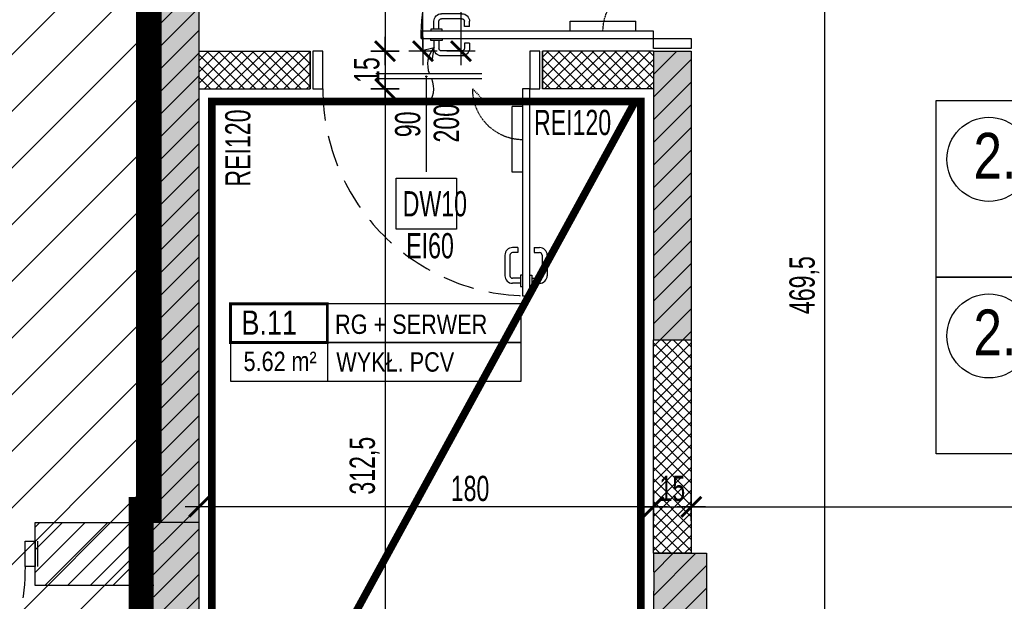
# Model space of a CAD drawing. Header units: millimetres. Extents: x 99331 to 130831, y -7610 to 25890.
# Tile 89 of 101: x 127636 to 128026, y 20021 to 20251. Entities that reach past the tile are written whole.
import ezdxf
from ezdxf.enums import TextEntityAlignment as Align

# ---------------------------------------------------------------- set-up
doc = ezdxf.new("R2010")
doc.units = ezdxf.units.MM
doc.linetypes.add('DASHED', pattern=[0.75, 0.5, -0.25])
doc.linetypes.add('DASHED2', pattern=[0.375, 0.25, -0.125])
doc.layers.get('DEFPOINTS').update_dxf_attribs({"lineweight": 9})
for name, color, linetype in [('_AAB_WYPOSAŻENIE', 193, 'Continuous'), ('_HSA_HATCH_WYPEŁNIENIA_PRZEGRÓD', 205, 'Continuous'), ('_HSA_OPIS', 43, 'Continuous'), ('_HSA_OPIS_STOLARKA_WEWNĘTRZNA', 43, 'Continuous'), ('_HSA_OPIS_WYPOSAŻENIA', 43, 'Continuous'), ('_HSA_STOLARKA_WEWNĘTRZNA', 132, 'Continuous'), ('_HSA_WYM_50', 141, 'Continuous'), ('_HSA_WYPOSAŻENIE', 193, 'Continuous'), ('_HSA_ZAKRES_OPRACOWANIA', 213, 'Continuous'), ('_HSA_ŚCIANY_DZIAŁOWE', 6, 'Continuous'), ('_HSA_ŚCIANY_KONSTRUKCYJNE', 3, 'Continuous'), ('_HSA_ŚCIANY_MUROWANE', 4, 'Continuous')]:
    doc.layers.add(name, color=color, linetype=linetype)
doc.layers.add('_HSA_HATCH_WYPEŁNIENIA_PRZEGRÓD_P_POŻ', color=7, linetype='Continuous', true_color=0xef8a8a)
doc.layers.add('_HSA_WYDZIELENIA_POŻAROWE_120_MIN', color=7, linetype='DASHED2', true_color=0xf11f04)
doc.layers.add('_HSA_OPIS_STOLARKA_ZEWNĘTRZNA_POMOC', color=7, linetype='Continuous', true_color=0x6cc7f4, plot=False)
doc.layers.add('_HSA_ZAKRES_OPRACOWANIA_HATCH', color=31, linetype='Continuous', transparency=0.5)
doc.styles.add('Arial', font='Arial.ttf')
doc.styles.add('ARIAL_30', font='Arial.ttf', dxfattribs={"width": 0.8, "height": 7})
doc.styles.add('ARIAL_50', font='Arial Narrow.ttf', dxfattribs={"width": 0.8, "height": 10})
doc.dimstyles.new('WYM_WEWN_50', dxfattribs={"dimscale": 0.7, "dimtxt": 10, "dimasz": 2, "dimexe": 10, "dimexo": 0, "dimgap": 3, "dimtad": 1, "dimdec": 1, "dimrnd": 1e-05, "dimtxsty": 'ARIAL_50', "dimblk": 'Wym-03', "dimcen": 0, "dimdle": 10, "dimse1": 1, "dimse2": 1, "dimclrt": 256, "dimazin": 2, "dimtfac": 1, "dimtdec": 1, "dimtix": 1, "dimtmove": 2, "dimatfit": 0, "dimfxl": 1, "dimtolj": 1, "dimtzin": 0, "dimarcsym": 0})
pattern_1 = [(45, (40000, 0), (-4.49012806, 4.49012806), [])]
pattern_2 = [(45, (40000, 15), (-2.24506403, 2.24506403), []), (135, (40000, 15), (-2.24506403, -2.24506403), [])]

# ---------------------------------------------------------------- blocks, each defined once
blk = doc.blocks.new('*U7')
blk.add_line((1, 0.4), (1, -0.4))
at = {"const_width": 0.03}
blk.add_lwpolyline([(0, 0), (1, 0), (1, 0.4), (0, 0.4)], close=True, dxfattribs=at)
for points in [[(1, 0), (3, 0), (3, 0.4), (1, 0.4)], [(0, -0.4), (3, -0.4), (3, 0), (0, 0)]]:
    blk.add_lwpolyline(points, close=True)
at = {"style": 'Arial', "width": 0.8}
blk.add_attdef('NR', text='', height=0.25, dxfattribs=at).set_placement((0.4, 0.08), align=Align.CENTER)
for tag, p in [('NAZWA', (1.079, 0.089)), ('0000', (0.03, -0.291)), ('WYK', (1.092, -0.301))]:
    blk.add_attdef(tag, p, '', height=0.2, dxfattribs=at)
blk = doc.blocks.new('*U52')
for p, q in [((93.275, 87), (90.175, 87)), ((93.275, 88.25), (94.075, 88.25)), ((93.275, 83.75), (93.275, 88.25)), ((97.8, 88.25), (97, 88.25)), ((97.8, 83.75), (97.8, 88.25)), ((97.8, 87), (100.9, 87)), ((87.175, 75.86), (87.175, 84)), ((89.175, 75.86), (89.175, 84)), ((93.275, 85), (90.175, 85)), ((94.075, 83.75), (93.275, 83.75)), ((97, 83.75), (97.8, 83.75)), ((97.8, 85), (100.9, 85)), ((101.9, 75.86), (101.9, 84)), ((103.9, 75.86), (103.9, 84)), ((92.275, 74.86), (90.175, 74.86)), ((92.275, 72.86), (92.275, 74.86)), ((98.8, 72.86), (98.8, 74.86)), ((98.8, 74.86), (100.9, 74.86)), ((92.275, 72.86), (90.175, 72.86)), ((98.8, 72.86), (100.9, 72.86)), ((90.075, 33), (90.075, 7)), ((94.075, 33), (90.075, 33)), ((94.075, 7), (90.075, 7))]:
    blk.add_line(p, q)
at = {"linetype": 'DASHED'}
blk.add_line((74.275, 0), (79.225, 4.95), dxfattribs=at)
for points in [[(97, 0), (94.075, 0), (94.075, 92), (97, 92)], [(1, 0), (1, -15), (5, -15), (5, 0)], [(97, 0), (97, -15), (101, -15), (101, 0)]]:
    blk.add_lwpolyline(points, close=True)
for points in [[(0, 0), (0, -15)], [(102, 0), (102, -15)]]:
    blk.add_lwpolyline(points)
at = {"linetype": 'DASHED', "ltscale": 25}
blk.add_arc((97, 0), 92, 90, 180, dxfattribs=at)
for centre, radius, start, end in [((90.175, 84), 3, 90, 180), ((100.9, 84), 3, 0, 90), ((90.175, 84), 1, 90, 180), ((100.9, 84), 1, 0, 90), ((90.175, 75.86), 3, 180, 270), ((90.175, 75.86), 1, 180, 270), ((100.9, 75.86), 3, 270, 0), ((100.9, 75.86), 1, 270, 0)]:
    blk.add_arc(centre, radius, start, end)
at = {"linetype": 'DASHED', "ltscale": 0.5}
blk.add_arc((94.275, 0), 20, 90, 180, dxfattribs=at)
blk = doc.blocks.new('*U92')
at = {"layer": '_AAB_WYPOSAŻENIE'}
blk.add_lwpolyline([(34485.45, 9512.76), (34625.45, 9512.76), (34625.45, 9442.76), (34485.45, 9442.76)], close=True, dxfattribs=at)
at = {"layer": '_HSA_OPIS_WYPOSAŻENIA'}
blk.add_circle((34506.38, 9489.46), 16.65, dxfattribs=at)
at = {"layer": '_HSA_OPIS_WYPOSAŻENIA', "insert": (34500.28, 9499.95), "char_height": 18.2, "attachment_point": 1, "style": 'ARIAL_30'}
blk.add_mtext_dynamic_manual_height_columns('2.', width=375.4118, gutter_width=5850.55, heights=[0], dxfattribs=at)
blk = doc.blocks.new('*U50')
for p, q in [((4.2, 78.25), (5, 78.25)), ((4.2, 73.75), (4.2, 78.25)), ((8.73, 78.25), (7.93, 78.25)), ((8.73, 73.75), (8.73, 78.25)), ((4.2, 77), (1.1, 77)), ((4.2, 75), (1.1, 75)), ((8.73, 77), (11.83, 77)), ((8.73, 75), (11.83, 75)), ((-1.9, 65.86), (-1.9, 74)), ((0.1, 65.86), (0.1, 74)), ((5, 73.75), (4.2, 73.75)), ((7.93, 73.75), (8.73, 73.75)), ((12.83, 65.86), (12.83, 74)), ((14.83, 65.86), (14.83, 74)), ((3.2, 64.86), (1.1, 64.86)), ((3.2, 62.86), (1.1, 62.86)), ((3.2, 62.86), (3.2, 64.86)), ((9.73, 62.86), (9.73, 64.86)), ((9.73, 64.86), (11.83, 64.86)), ((9.73, 62.86), (11.83, 62.86)), ((7.93, 33), (11.93, 33)), ((11.93, 33), (11.93, 7)), ((7.93, 7), (11.93, 7)), ((24, -4), (66, -4)), ((24, -6), (66, -6)), ((43.73, -10.98), (42.87, -16.41)), ((48.23, -15.17), (42.87, -16.41))]:
    blk.add_line(p, q)
at = {"linetype": 'DASHED'}
blk.add_line((27.73, 0), (22.78, 4.95), dxfattribs=at)
for points in [[(5, 0), (7.93, 0), (7.93, 82), (5, 82)], [(1, 0), (1, -15), (5, -15), (5, 0)], [(87, 0), (87, -15), (91, -15), (91, 0)]]:
    blk.add_lwpolyline(points, close=True)
for points in [[(0, 0), (0, -15)], [(92, 0), (92, -15)]]:
    blk.add_lwpolyline(points)
at = {"linetype": 'DASHED', "ltscale": 25}
blk.add_arc((5, 0), 82, 0, 90, dxfattribs=at)
for centre, radius, start, end in [((1.1, 74), 3, 90, 180), ((1.1, 74), 1, 90, 180), ((11.83, 74), 3, 0, 90), ((11.83, 74), 1, 0, 90), ((1.1, 65.86), 3, 180, 270), ((1.1, 65.86), 1, 180, 270), ((11.83, 65.86), 3, 270, 0), ((11.83, 65.86), 1, 270, 0), ((52.84, -0.26), 9.79, 137.0478, 202.456), ((35.7, -9.74), 9.79, 317.0478, 22.456)]:
    blk.add_arc(centre, radius, start, end)
at = {"linetype": 'DASHED', "ltscale": 0.5}
blk.add_arc((7.73, 0), 20, 0, 90, dxfattribs=at)
at = {"layer": 'DEFPOINTS'}
for p, q in [((45.49, -4.89), (46.51, -4.89)), ((46, -4.38), (46, -5.4))]:
    blk.add_line(p, q, dxfattribs=at)
blk = doc.blocks.new('Wym-03')
for p, q in [((0, 4), (0, -4)), ((-4, 0), (4, 0))]:
    blk.add_line(p, q)
blk.add_lwpolyline([(-2.83, -2.83, 0.8, 0.8, 0), (2.83, 2.83, 0.05, 0.05, 0)], format="xyseb")
blk = doc.blocks.new('*D156')
at = {"layer": '_HSA_WYM_50', "color": 0, "lineweight": -2, "transparency": 16777216}
blk.add_line((127780.48, 20617.74), (127780.48, 20240.28), dxfattribs=at)
at = {"layer": 'DEFPOINTS', "color": 0, "transparency": 16777216}
for p in [(127706.81, 20619.14), (127706.81, 20238.88), (127780.48, 20238.88)]:
    blk.add_point(p, dxfattribs=at)
at = {"layer": '_HSA_WYM_50', "color": 0, "lineweight": -2, "transparency": 16777216, "xscale": 1.4, "yscale": 1.4, "zscale": 1.4}
for p, rotation in [((127780.48, 20619.14), 90), ((127780.48, 20238.88), 270)]:
    blk.add_blockref('Wym-03', p, dxfattribs=dict(at, rotation=rotation))
at = {"layer": '_HSA_WYM_50', "transparency": 16777216, "insert": (127772.37, 20521.72), "char_height": 10, "attachment_point": 5, "rotation": 90, "style": 'ARIAL_50'}
blk.add_mtext('\\A1;380,5', dxfattribs=at)
blk = doc.blocks.new('*D157')
at = {"layer": '_HSA_WYM_50', "color": 0, "lineweight": -2, "transparency": 16777216}
blk.add_line((127780.48, 20237.48), (127780.48, 20225.28), dxfattribs=at)
at = {"layer": 'DEFPOINTS', "color": 0, "transparency": 16777216}
for p in [(127706.81, 20238.88), (127706.81, 20223.88), (127780.48, 20223.88)]:
    blk.add_point(p, dxfattribs=at)
at = {"layer": '_HSA_WYM_50', "color": 0, "lineweight": -2, "transparency": 16777216, "xscale": 1.4, "yscale": 1.4, "zscale": 1.4}
for p, rotation in [((127780.48, 20238.88), 90), ((127780.48, 20223.88), 270)]:
    blk.add_blockref('Wym-03', p, dxfattribs=dict(at, rotation=rotation))
at = {"layer": '_HSA_WYM_50', "transparency": 16777216, "insert": (127773.27, 20231.38), "char_height": 10, "attachment_point": 5, "rotation": 90, "style": 'ARIAL_50'}
blk.add_mtext('\\A1;15', dxfattribs=at)
blk = doc.blocks.new('*D158')
at = {"layer": '_HSA_WYM_50', "color": 0, "lineweight": -2, "transparency": 16777216}
blk.add_line((127780.48, 20222.48), (127780.48, 19912.82), dxfattribs=at)
at = {"layer": 'DEFPOINTS', "color": 0, "transparency": 16777216}
for p in [(127706.81, 20223.88), (127706.81, 19911.42), (127780.48, 19911.42)]:
    blk.add_point(p, dxfattribs=at)
at = {"layer": '_HSA_WYM_50', "color": 0, "lineweight": -2, "transparency": 16777216, "xscale": 1.4, "yscale": 1.4, "zscale": 1.4}
for p, rotation in [((127780.48, 20223.88), 90), ((127780.48, 19911.42), 270)]:
    blk.add_blockref('Wym-03', p, dxfattribs=dict(at, rotation=rotation))
at = {"layer": '_HSA_WYM_50', "transparency": 16777216, "insert": (127772.37, 20074.59), "char_height": 10, "attachment_point": 5, "rotation": 90, "style": 'ARIAL_50'}
blk.add_mtext('\\A1;312,5', dxfattribs=at)
blk = doc.blocks.new('*D159')
at = {"layer": '_HSA_WYM_50', "color": 0, "lineweight": -2, "transparency": 16777216}
blk.add_line((127795.48, 20240.28), (127795.48, 20339.48), dxfattribs=at)
at = {"layer": 'DEFPOINTS', "color": 0, "transparency": 16777216}
for p in [(127795.48, 20340.88), (127886.81, 20340.88), (127886.81, 20238.88)]:
    blk.add_point(p, dxfattribs=at)
at = {"layer": '_HSA_WYM_50', "color": 0, "lineweight": -2, "transparency": 16777216, "xscale": 1.4, "yscale": 1.4, "zscale": 1.4}
for p, rotation in [((127795.48, 20340.88), 90), ((127795.48, 20238.88), 270)]:
    blk.add_blockref('Wym-03', p, dxfattribs=dict(at, rotation=rotation))
at = {"layer": '_HSA_WYM_50', "transparency": 16777216, "insert": (127788.27, 20289.88), "char_height": 10, "attachment_point": 5, "rotation": 90, "style": 'ARIAL_50'}
blk.add_mtext('\\A1;102', dxfattribs=at)
blk = doc.blocks.new('*D178')
at = {"layer": '_HSA_WYM_50', "color": 0, "lineweight": -2, "transparency": 16777216}
blk.add_line((127954.75, 19912.82), (127954.75, 20379.48), dxfattribs=at)
at = {"layer": 'DEFPOINTS', "color": 0, "transparency": 16777216}
for p in [(127926.81, 20380.88), (127954.75, 20380.88), (127926.81, 19911.42)]:
    blk.add_point(p, dxfattribs=at)
at = {"layer": '_HSA_WYM_50', "color": 0, "lineweight": -2, "transparency": 16777216, "xscale": 1.4, "yscale": 1.4, "zscale": 1.4}
for p, rotation in [((127954.75, 20380.88), 90), ((127954.75, 19911.42), 270)]:
    blk.add_blockref('Wym-03', p, dxfattribs=dict(at, rotation=rotation))
at = {"layer": '_HSA_WYM_50', "transparency": 16777216, "insert": (127946.64, 20146.15), "char_height": 10, "attachment_point": 5, "rotation": 90, "style": 'ARIAL_50'}
blk.add_mtext('\\A1;469,5', dxfattribs=at)
blk = doc.blocks.new('*D186')
at = {"layer": '_HSA_WYM_50', "color": 0, "lineweight": -2, "transparency": 16777216}
blk.add_line((127888.21, 20058.31), (127900.41, 20058.31), dxfattribs=at)
at = {"layer": 'DEFPOINTS', "color": 0, "transparency": 16777216}
for p in [(127901.81, 20058.31), (127886.81, 20039.88), (127901.81, 20039.88)]:
    blk.add_point(p, dxfattribs=at)
at = {"layer": '_HSA_WYM_50', "color": 0, "lineweight": -2, "transparency": 16777216, "xscale": 1.4, "yscale": 1.4, "zscale": 1.4, "rotation": 180}
blk.add_blockref('Wym-03', (127886.81, 20058.31), dxfattribs=at)
at = {"layer": '_HSA_WYM_50', "color": 0, "lineweight": -2, "transparency": 16777216, "xscale": 1.4, "yscale": 1.4, "zscale": 1.4}
blk.add_blockref('Wym-03', (127901.81, 20058.31), dxfattribs=at)
at = {"layer": '_HSA_WYM_50', "transparency": 16777216, "insert": (127894.31, 20065.52), "char_height": 10, "attachment_point": 5, "style": 'ARIAL_50'}
blk.add_mtext('\\A1;15', dxfattribs=at)
blk = doc.blocks.new('*D187')
at = {"layer": '_HSA_WYM_50', "color": 0, "lineweight": -2, "transparency": 16777216}
blk.add_line((127903.21, 20058.31), (128312.41, 20058.31), dxfattribs=at)
at = {"layer": 'DEFPOINTS', "color": 0, "transparency": 16777216}
for p in [(128313.81, 20111.42), (128313.81, 20058.31), (127901.81, 20039.88)]:
    blk.add_point(p, dxfattribs=at)
at = {"layer": '_HSA_WYM_50', "color": 0, "lineweight": -2, "transparency": 16777216, "xscale": 1.4, "yscale": 1.4, "zscale": 1.4, "rotation": 180}
blk.add_blockref('Wym-03', (127901.81, 20058.31), dxfattribs=at)
at = {"layer": '_HSA_WYM_50', "color": 0, "lineweight": -2, "transparency": 16777216, "xscale": 1.4, "yscale": 1.4, "zscale": 1.4}
blk.add_blockref('Wym-03', (128313.81, 20058.31), dxfattribs=at)
at = {"layer": '_HSA_WYM_50', "transparency": 16777216, "insert": (128154.26, 20065.43), "char_height": 10, "attachment_point": 5, "style": 'ARIAL_50'}
blk.add_mtext('\\A1;412', dxfattribs=at)
blk = doc.blocks.new('*D188')
at = {"layer": '_HSA_WYM_50', "color": 0, "lineweight": -2, "transparency": 16777216}
blk.add_line((127885.41, 20058.31), (127708.21, 20058.31), dxfattribs=at)
at = {"layer": 'DEFPOINTS', "color": 0, "transparency": 16777216}
for p in [(127706.81, 20058.54), (127706.81, 20058.31), (127886.81, 20039.88)]:
    blk.add_point(p, dxfattribs=at)
at = {"layer": '_HSA_WYM_50', "color": 0, "lineweight": -2, "transparency": 16777216, "xscale": 1.4, "yscale": 1.4, "zscale": 1.4, "rotation": 180}
blk.add_blockref('Wym-03', (127706.81, 20058.31), dxfattribs=at)
at = {"layer": '_HSA_WYM_50', "color": 0, "lineweight": -2, "transparency": 16777216, "xscale": 1.4, "yscale": 1.4, "zscale": 1.4}
blk.add_blockref('Wym-03', (127886.81, 20058.31), dxfattribs=at)
at = {"layer": '_HSA_WYM_50', "transparency": 16777216, "insert": (127814.15, 20065.52), "char_height": 10, "attachment_point": 5, "style": 'ARIAL_50'}
blk.add_mtext('\\A1;180', dxfattribs=at)
blk = doc.blocks.new('*D116')
at = {"layer": '_HSA_WYM_50', "color": 0, "lineweight": -2, "transparency": 16777216}
blk.add_line((127810.56, 21378.48), (127810.56, 20240.28), dxfattribs=at)
at = {"layer": 'DEFPOINTS', "color": 0, "transparency": 16777216}
for p in [(127795.48, 21379.88), (127795.48, 20238.88), (127810.56, 20238.88)]:
    blk.add_point(p, dxfattribs=at)
at = {"layer": '_HSA_WYM_50', "color": 0, "lineweight": -2, "transparency": 16777216, "xscale": 1.4, "yscale": 1.4, "zscale": 1.4}
for p, rotation in [((127810.56, 21379.88), 90), ((127810.56, 20238.88), 270)]:
    blk.add_blockref('Wym-03', p, dxfattribs=dict(at, rotation=rotation))
at = {"layer": '_HSA_WYM_50', "transparency": 16777216, "insert": (127803.44, 20809.38), "char_height": 10, "attachment_point": 5, "rotation": 90, "style": 'ARIAL_50'}
blk.add_mtext('\\A1;1141', dxfattribs=at)
blk = doc.blocks.new('*U37')
for p, q in [((4.2, 87), (1.1, 87)), ((4.2, 88.25), (5, 88.25)), ((4.2, 83.75), (4.2, 88.25)), ((8.725, 88.25), (7.925, 88.25)), ((8.725, 83.75), (8.725, 88.25)), ((8.725, 87), (11.825, 87)), ((-1.9, 75.86), (-1.9, 84)), ((0.1, 75.86), (0.1, 84)), ((4.2, 85), (1.1, 85)), ((5, 83.75), (4.2, 83.75)), ((7.925, 83.75), (8.725, 83.75)), ((8.725, 85), (11.825, 85)), ((12.825, 75.86), (12.825, 84)), ((14.825, 75.86), (14.825, 84)), ((3.2, 74.86), (1.1, 74.86)), ((3.2, 72.86), (3.2, 74.86)), ((9.725, 72.86), (9.725, 74.86)), ((9.725, 74.86), (11.825, 74.86)), ((3.2, 72.86), (1.1, 72.86)), ((9.725, 72.86), (11.825, 72.86))]:
    blk.add_line(p, q)
for points in [[(5, 0), (7.925, 0), (7.925, 92), (5, 92)], [(1, 0), (1, -10), (5, -10), (5, 0)], [(97, 0), (97, -10), (101, -10), (101, 0)]]:
    blk.add_lwpolyline(points, close=True)
for points in [[(0, 0), (0, -10)], [(102, 0), (102, -10)]]:
    blk.add_lwpolyline(points)
at = {"linetype": 'DASHED', "ltscale": 25}
blk.add_arc((5, 0), 92, 0, 90, dxfattribs=at)
for centre, radius, start, end in [((1.1, 84), 3, 90, 180), ((11.825, 84), 3, 0, 90), ((1.1, 84), 1, 90, 180), ((11.825, 84), 1, 0, 90), ((1.1, 75.86), 3, 180, 270), ((1.1, 75.86), 1, 180, 270), ((11.825, 75.86), 3, 270, 0), ((11.825, 75.86), 1, 270, 0)]:
    blk.add_arc(centre, radius, start, end)

msp = doc.modelspace()

# ---------------------------------------------------------------- hatches: boundary and pattern name
at = {"layer": '_HSA_HATCH_WYPEŁNIENIA_PRZEGRÓD', "true_color": 0x969696}
h = msp.add_hatch(color=252, dxfattribs=at)
h.paths.add_polyline_path([(127908.74, 21358.65), (127928.74, 21358.65), (127928.74, 21344.65), (127908.74, 21344.65)], flags=16)
h.paths.add_polyline_path([(127908.74, 21316.2), (127928.74, 21316.2), (127928.74, 21302.2), (127908.74, 21302.2)], flags=16)
h.paths.add_polyline_path([(128313.81, 21127.88), (127901.81, 21127.88), (127901.81, 21195.11), (127886.81, 21195.11), (127886.81, 21074.05), (127901.81, 21074.05), (127901.81, 21112.88), (128313.81, 21112.88)])
h.paths.add_polyline_path([(127908.74, 20911.72), (127908.74, 20925.72), (127928.74, 20925.72), (127928.74, 20911.72)], flags=16)
h.paths.add_polyline_path([(127905.74, 20412), (127925.74, 20412), (127925.74, 20398), (127925.74, 20380.88), (128313.81, 20380.88), (128313.81, 20394.88), (127928.84, 20394.88), (127928.84, 20455.93), (127901.81, 20455.93), (127901.81, 20470.05), (127886.81, 20470.05), (127886.81, 20362.05), (127901.81, 20362.05), (127901.81, 20380.88), (127905.74, 20380.88), (127905.74, 20398)])
h.paths.add_polyline_path([(127905.74, 20419.22), (127905.74, 20433.22), (127925.74, 20433.22), (127925.74, 20419.22)], flags=16)
h.paths.add_polyline_path([(127706.81, 20039.88), (127706.81, 20024.88)])
h.paths.add_polyline_path([(127886.81, 20835.05), (127901.81, 20835.05), (127901.81, 20872.38), (127908.74, 20872.38), (127908.74, 20890.5), (127908.74, 20904.5), (127928.74, 20904.5), (127928.74, 20890.5), (127928.74, 20872.38), (128313.81, 20872.38), (128313.81, 20888.38), (127931.84, 20888.38), (127931.84, 20943.43), (127901.81, 20943.43), (127901.81, 20963.05), (127886.81, 20963.05)])
h.paths.add_polyline_path([(127853.81, 21394.88), (127853.81, 21379.88), (127886.81, 21379.88), (127886.81, 21337.42), (127908.74, 21337.42), (127928.74, 21337.42), (127928.74, 21323.42), (127908.74, 21323.42), (127886.81, 21323.42), (127886.81, 21297.11), (127934.49, 21297.11), (127934.49, 21379.88), (128263.81, 21379.88), (128263.81, 21394.88), (127928.74, 21394.88), (127928.74, 21379.88), (127928.74, 21365.88), (127908.74, 21365.88), (127908.74, 21379.88), (127908.74, 21394.88)])
h.paths.add_polyline_path([(127751.81, 21379.88), (127751.81, 21394.88), (127706.81, 21394.88), (127706.81, 21468.86), (127691.81, 21468.86), (127691.81, 21311.14), (127706.81, 21311.14), (127706.81, 21379.88)])
h.paths.add_polyline_path([(127901.81, 20124.42), (127901.81, 20238.88), (127886.81, 20238.88), (127886.81, 20124.42)])
h.paths.add_polyline_path([(127901.81, 20589.05), (127901.81, 20733.05), (127886.81, 20733.05), (127886.81, 20589.05)])
h.paths.add_polyline_path([(127886.81, 19911.42), (127926.81, 19911.42), (127926.81, 19935.95), (127916.48, 19935.95), (127896.48, 19935.95), (127896.48, 19949.95), (127916.48, 19949.95), (127926.81, 19949.95), (127926.81, 19975.26), (127907.81, 19975.26), (127907.81, 20039.88), (127886.81, 20039.88), (127886.92, 20024.88), (127886.81, 20024.88), (127886.81, 19969.6), (127896.48, 19969.6), (127916.48, 19969.6), (127916.48, 19955.6), (127896.48, 19955.6), (127886.81, 19955.6), (127886.81, 19928.37), (127896.48, 19928.37), (127916.48, 19928.37), (127916.48, 19914.37), (127896.48, 19914.37), (127886.81, 19914.37)])
h.paths.add_polyline_path([(128023.81, 19891.42), (128059.54, 19891.42), (128059.54, 19896.42), (128313.81, 19896.42), (128313.81, 19891.42), (128358.19, 19891.42), (128358.19, 19931.42), (128343.19, 19931.42), (128343.19, 19936.42), (128313.81, 19936.42), (128313.81, 19911.42), (128023.81, 19911.42)])
h.paths.add_polyline_path([(128030.4, 19891.42), (128050.4, 19891.42), (128050.4, 19892.85), (128030.4, 19892.85)], flags=17)
h.paths.add_polyline_path([(127907.81, 19891.42), (127919.81, 19891.42), (127919.81, 19896.42), (127907.81, 19896.42)])
h.paths.add_polyline_path([(127789.81, 19891.42), (127801.81, 19891.42), (127801.81, 19896.42), (127789.81, 19896.42)])
h = msp.add_hatch(color=252, dxfattribs=at)
h.paths.add_polyline_path([(126804.33, 21044.14), (126792.33, 21044.14), (126792.33, 21112.41), (126739.33, 21112.41), (126739.33, 21015.53), (126754.33, 21015.53), (126754.33, 21010.53), (126792.33, 21010.53), (126792.33, 21029.14), (126804.33, 21029.14)])
h.paths.add_polyline_path([(127030.86, 21029.14), (127030.86, 21015.14), (127010.86, 21015.14), (127010.86, 21029.14)], flags=16)
h.paths.add_polyline_path([(127030.86, 21007.91), (127030.86, 20993.91), (127010.86, 20993.91), (127010.86, 21007.91)], flags=16)
h.paths.add_polyline_path([(127030.86, 20985.05), (127030.83, 20971.05), (127010.83, 20971.05), (127010.86, 20985.05)], flags=16)
h.paths.add_polyline_path([(127419.33, 20815.14), (127407.33, 20815.14), (127407.33, 20789.14), (127419.33, 20789.14)])
h.paths.add_polyline_path([(126954.33, 21044.14), (126954.33, 21029.14), (126991.33, 21029.14), (126991.33, 20789.14), (127013.33, 20789.14), (127013.33, 20959.1), (127039.39, 20959.1), (127039.39, 21029.14), (127234.39, 21029.14), (127234.39, 21044.14)])
h.paths.add_polyline_path([(127706.81, 20915.14), (127691.81, 20915.14), (127691.81, 20853.14), (127706.81, 20853.14)])
h.paths.add_polyline_path([(127691.81, 21007.14), (127706.81, 21007.14), (127706.81, 21113.14), (127691.81, 21113.14), (127691.81, 21044.14), (127444.33, 21044.14), (127444.33, 21029.14), (127691.81, 21029.14)])
h.paths.add_polyline_path([(127706.81, 20619.14), (127691.81, 20619.14), (127691.81, 20543.14), (127419.33, 20543.14), (127419.33, 20531.14), (127691.81, 20531.14), (127691.81, 20052.14), (127706.81, 20052.14)])
h.paths.add_polyline_path([(127691.81, 20721.14), (127706.81, 20721.14), (127706.81, 20751.14), (127691.81, 20751.14)])
at = {"layer": '_HSA_HATCH_WYPEŁNIENIA_PRZEGRÓD'}
h = msp.add_hatch(dxfattribs=at)
h.set_pattern_fill('ANSI31', color=256, scale=2, style=0)
h.set_pattern_definition(pattern_1)
h.paths.add_polyline_path([(127706.81, 20619.14), (127691.81, 20619.14), (127691.81, 20543.14), (127419.33, 20543.14), (127419.33, 20789.14), (126792.33, 20789.14), (126792.33, 20892.53), (126754.33, 20892.53), (126754.33, 20759.14), (126792.33, 20759.14), (126792.33, 20764.14), (127394.33, 20764.14), (127394.33, 20526.14), (127419.33, 20526.14), (127419.33, 20531.14), (127691.81, 20531.14), (127691.81, 20052.14), (127706.81, 20052.14)])
h = msp.add_hatch(dxfattribs=at)
h.set_pattern_fill('ANSI31', color=256, scale=2, style=0)
h.set_pattern_definition(pattern_1)
h.paths.add_polyline_path([(127901.81, 20238.88), (127886.81, 20238.88), (127886.81, 20124.42), (127901.81, 20124.42)])
h.paths.add_polyline_path([(127706.81, 20039.88), (127706.81, 20024.88)])
h = msp.add_hatch(dxfattribs=at)
h.set_pattern_fill('ANSI37', color=256)
h.set_pattern_definition(pattern_2)
h.paths.add_polyline_path([(127750.81, 20238.88), (127706.81, 20238.88), (127706.81, 20223.88), (127750.81, 20223.88)])
h = msp.add_hatch(dxfattribs=at)
h.set_pattern_fill('ANSI37', color=256)
h.set_pattern_definition(pattern_2)
h.paths.add_polyline_path([(127886.81, 20238.88), (127842.81, 20238.88), (127842.81, 20223.88), (127886.81, 20223.88)])
h = msp.add_hatch(dxfattribs=at)
h.set_pattern_fill('ANSI37', color=256)
h.set_pattern_definition([(45, (40000, 0), (-2.24506403, 2.24506403), []), (135, (40000, 0), (-2.24506403, -2.24506403), [])])
h.paths.add_polyline_path([(127901.81, 20124.42), (127886.81, 20124.42), (127886.81, 20039.88), (127901.81, 20039.88)])
h = msp.add_hatch(dxfattribs=at)
h.set_pattern_fill('ANSI31', color=256, scale=2, style=0)
h.set_pattern_definition(pattern_1)
h.paths.add_polyline_path([(128030.4, 19891.42), (128050.4, 19891.42), (128050.4, 19892.85), (128030.4, 19892.85)], flags=17)
h.paths.add_polyline_path([(127789.81, 19891.42), (127801.81, 19891.42), (127801.81, 19896.42), (127907.81, 19896.42), (127907.81, 19891.42), (127919.81, 19891.42), (127919.81, 19896.42), (128008.81, 19896.42), (128008.81, 19891.42), (128059.54, 19891.42), (128059.54, 19896.42), (128313.81, 19896.42), (128313.81, 19891.42), (128343.19, 19891.42), (128343.19, 19936.42), (128313.81, 19936.42), (128313.81, 19911.42), (127926.81, 19911.42), (127926.81, 19935.95), (127916.48, 19935.95), (127896.48, 19935.95), (127896.48, 19949.95), (127916.48, 19949.95), (127926.81, 19949.95), (127926.81, 19975.26), (127907.81, 19975.26), (127907.81, 20039.88), (127886.92, 20039.88), (127886.92, 20024.88), (127886.81, 20024.88), (127886.81, 19969.6), (127896.48, 19969.6), (127916.48, 19969.6), (127916.48, 19955.6), (127896.48, 19955.6), (127886.81, 19955.6), (127886.81, 19928.37), (127896.48, 19928.37), (127916.48, 19928.37), (127916.48, 19914.37), (127896.48, 19914.37), (127886.81, 19914.37), (127886.81, 19911.42), (127706.81, 19911.42), (127706.81, 20052.14), (127683.81, 20052.14), (127683.81, 20027.14), (127688.81, 20027.14), (127688.81, 19891.42), (127713.81, 19891.42), (127713.81, 19896.42), (127789.81, 19896.42)])
at = {"layer": '_HSA_HATCH_WYPEŁNIENIA_PRZEGRÓD_P_POŻ'}
h = msp.add_hatch(color=256, dxfattribs=at)
h.dxf.hatch_style = 1
h.paths.add_polyline_path([(128008.81, 19891.42), (128023.81, 19891.42), (128023.81, 19911.42), (127706.81, 19911.42), (127706.81, 20052.14), (127683.81, 20052.14), (127683.81, 20027.14), (127688.81, 20027.14), (127688.81, 19896.29), (128008.81, 19896.29)])
at = {"layer": '_HSA_ZAKRES_OPRACOWANIA_HATCH', "linetype": 'Continuous', "lineweight": 0}
h = msp.add_hatch(dxfattribs=at)
h.set_pattern_fill('ANSI31', color=256, scale=5, style=0)
h.set_pattern_definition([(45, (3403.783, 0), (-11.2253202, 11.2253202), [])])
h.paths.add_polyline_path([(128358.19, 21738.73), (126601.39, 21738.73), (126601.39, 21360.53), (126749.33, 21360.53), (126749.33, 21395.53), (126784.33, 21395.53), (126784.33, 21411.25), (126844.33, 21411.25), (126844.33, 21402.53), (127686.81, 21402.53), (127686.81, 21701.88), (128358.19, 21701.88)])
h.paths.add_polyline_path([(126739.33, 19854.57), (128358.19, 19854.57), (128358.19, 19891.42), (127683.81, 19891.42), (127683.81, 20057.14), (127686.81, 20526.14), (127389.33, 20526.14), (127389.33, 20759.14), (126739.33, 20759.14)])
at = {"layer": '_HSA_ZAKRES_OPRACOWANIA_HATCH', "ltscale": 0.07}
h = msp.add_hatch(dxfattribs=at)
h.set_pattern_fill('ANSI31', color=256, scale=2, style=0)
h.set_pattern_definition([(45, (56000, 0), (-4.49012806, 4.49012806), [])])
h.paths.add_polyline_path([(127371.85, 20126.04), (127371.85, 20052.14), (127289.86, 20052.14), (127289.86, 20126.04)], flags=16)
h.paths.add_polyline_path([(127356.97, 20107.83), (127356.97, 20068.13), (127305.19, 20068.13), (127305.19, 20107.83)], flags=0)
h.paths.add_polyline_path([(127280.6, 20126.04), (127280.6, 20096.7), (127250.68, 20096.7), (127250.68, 20126.04)], flags=16)
h.paths.add_polyline_path([(127280.6, 20081.74), (127280.6, 20052.4), (127250.68, 20052.4), (127250.68, 20081.74)], flags=16)
h.paths.add_polyline_path([(127683.81, 20027.14), (127683.81, 20052.14), (127641.81, 20052.14), (127641.81, 20027.14)])
h.paths.add_polyline_path([(127419.33, 20526.14), (127394.33, 20526.14), (127394.33, 20152.14), (127219.33, 20152.14), (127219.33, 20052.14), (126792.33, 20052.14), (126792.33, 20027.14), (127541.81, 20027.14), (127541.81, 20052.14), (127419.33, 20052.14)])

# ---------------------------------------------------------------- linework, layer by layer
at = {"layer": '_HSA_OPIS_STOLARKA_WEWNĘTRZNA'}
msp.add_line((127796.81, 20228.76), (127796.81, 20191.02), dxfattribs=at)
at = {"layer": '_HSA_OPIS_STOLARKA_ZEWNĘTRZNA_POMOC', "flags": 128}
msp.add_lwpolyline([(127808.77, 20168.32), (127784.85, 20168.32), (127784.85, 20188.52), (127808.77, 20188.52)], close=True, dxfattribs=at)
at = {"layer": '_HSA_WYDZIELENIA_POŻAROWE_120_MIN', "ltscale": 50, "const_width": 3}
msp.add_lwpolyline([(127711.81, 20218.88), (127881.81, 20218.88), (127881.81, 19916.42), (127711.81, 19916.42)], close=True, dxfattribs=at)
msp.add_lwpolyline([(127714.08, 19916.42), (127879.55, 20218.88)], dxfattribs=at)
at = {"layer": '_HSA_ZAKRES_OPRACOWANIA', "linetype": 'DASHED', "ltscale": 60, "const_width": 10}
msp.add_lwpolyline([(128440.02, 19891.42), (127683.81, 19891.42), (127683.81, 20057.14), (127686.81, 20057.14), (127686.81, 20526.14), (127389.33, 20526.14), (127389.33, 20759.14), (126601.39, 20759.14)], dxfattribs=at)
at = {"layer": '_HSA_ZAKRES_OPRACOWANIA_HATCH'}
for p, q in [((127641.81, 20027.14), (127641.81, 20052.14)), ((127641.81, 20052.14), (127683.81, 20052.14)), ((127683.81, 20027.14), (127641.81, 20027.14))]:
    msp.add_line(p, q, dxfattribs=at)
at = {"layer": '_HSA_ŚCIANY_DZIAŁOWE'}
for p, q in [((127706.81, 20052.14), (127706.81, 20619.14)), ((127691.81, 20052.14), (127691.81, 20531.14)), ((127886.81, 20238.88), (127886.81, 20124.42)), ((127886.81, 20238.88), (127901.81, 20238.88)), ((127901.81, 20238.88), (127901.81, 20124.42)), ((127886.81, 20213.88), (127886.81, 20124.42)), ((127886.81, 20124.42), (127901.81, 20124.42)), ((127886.81, 20124.42), (127901.81, 20124.42)), ((127886.81, 20039.88), (127892.81, 20039.88)), ((127886.81, 20039.88), (127907.81, 20039.88)), ((127886.81, 20039.88), (127886.92, 20024.88)), ((127907.81, 20039.88), (127907.81, 19975.26)), ((127886.92, 20024.88), (127886.81, 20024.88)), ((127886.81, 20024.88), (127886.81, 19969.6)), ((127886.92, 20024.88), (127886.81, 20024.88))]:
    msp.add_line(p, q, dxfattribs=at)
at = {"layer": '_HSA_ŚCIANY_KONSTRUKCYJNE'}
for p, q in [((127706.81, 20238.88), (127750.81, 20238.88)), ((127750.81, 20238.88), (127750.81, 20223.88)), ((127842.81, 20238.88), (127842.81, 20223.88)), ((127706.81, 20223.88), (127750.81, 20223.88))]:
    msp.add_line(p, q, dxfattribs=at)
for points in [[(127886.81, 20238.88), (127842.81, 20238.88)], [(127886.81, 20223.88), (127842.81, 20223.88)]]:
    msp.add_lwpolyline(points, dxfattribs=at)
msp.add_lwpolyline([(127886.81, 20124.42), (127901.81, 20124.42), (127901.81, 20039.88), (127886.81, 20039.88)], close=True, dxfattribs=at)
at = {"layer": '_HSA_ŚCIANY_MUROWANE'}
for p, q in [((127706.81, 20052.14), (127683.81, 20052.14)), ((127706.81, 19911.42), (127706.81, 20052.14)), ((127688.81, 20027.14), (127683.81, 20027.14))]:
    msp.add_line(p, q, dxfattribs=at)

# ---------------------------------------------------------------- block references
at = {"layer": '_HSA_OPIS'}
ref = msp.add_blockref('*U7', (127719.21, 20123.41), dxfattribs=dict(at, xscale=38.4, yscale=38.4, zscale=38.4))
ref.add_attrib('NR', 'B.11', dxfattribs={"layer": '0', "height": 9.6, "style": 'Arial', "width": 0.8}).set_placement((127734.57, 20126.49), align=Align.CENTER)
ref.add_attrib('NAZWA', 'RG + SERWER', (127760.65, 20126.82), dxfattribs={"layer": '0', "height": 7.68, "style": 'Arial', "width": 0.8})
ref.add_attrib('POW', '5.62', dxfattribs={"layer": '0', "height": 7.68, "style": 'Arial', "width": 0.8}).set_placement((127741.09, 20112.11), align=Align.RIGHT)
ref.add_attrib('M2', 'm²', dxfattribs={"layer": '0', "height": 7.68, "style": 'Arial', "width": 0.8}).set_placement((127753.37, 20112.11), align=Align.RIGHT)
ref.add_attrib('WYK', 'WYKŁ. PCV', (127761.15, 20111.87), dxfattribs={"layer": '0', "height": 7.68, "style": 'Arial', "width": 0.8})
at = {"layer": '_HSA_STOLARKA_WEWNĘTRZNA', "xscale": -1, "rotation": 90}
msp.add_blockref('*U52', (127886.81, 20340.88), dxfattribs=at)
at = {"layer": '_HSA_STOLARKA_WEWNĘTRZNA', "rotation": 180}
msp.add_blockref('*U50', (127842.81, 20223.88), dxfattribs=at)
at = {"layer": '_HSA_WYPOSAŻENIE'}
for p in [(93513.36, 10706.54), (93513.36, 10636.54)]:
    msp.add_blockref('*U92', p, dxfattribs=at)
at = {"layer": '_HSA_ZAKRES_OPRACOWANIA_HATCH', "xscale": -1, "rotation": 180}
msp.add_blockref('*U37', (127540.81, 20034.64), dxfattribs=at)

# ---------------------------------------------------------------- texts
at = {"layer": '_HSA_OPIS_STOLARKA_WEWNĘTRZNA', "char_height": 10, "width": 38.481, "attachment_point": 1, "rotation": 90, "style": 'ARIAL_50'}
for s, insert in [('200', (127799.75, 20202.66)), ('90', (127784.41, 20204.77))]:
    msp.add_mtext(s, dxfattribs=dict(at, insert=insert))
at = {"layer": '_HSA_OPIS_STOLARKA_ZEWNĘTRZNA_POMOC', "insert": (127787.47, 20183.39), "char_height": 10, "width": 19.3387, "attachment_point": 1, "style": 'ARIAL_50'}
msp.add_mtext('DW10', dxfattribs=at)
at = {"layer": '_HSA_WYDZIELENIA_POŻAROWE_120_MIN', "ltscale": 50, "insert": (127717.12, 20185.19), "char_height": 10, "attachment_point": 1, "rotation": 90, "style": 'ARIAL_50'}
msp.add_mtext_dynamic_manual_height_columns('REI120', width=42.579, gutter_width=100, heights=[0], dxfattribs=at)
at = {"layer": '_HSA_WYDZIELENIA_POŻAROWE_120_MIN', "ltscale": 50, "char_height": 10, "attachment_point": 1, "style": 'ARIAL_50'}
for s, insert in [('REI120', (127839.5, 20215.61)), ('EI60', (127788.87, 20166.77))]:
    msp.add_mtext_dynamic_manual_height_columns(s, width=42.579, gutter_width=100, heights=[0], dxfattribs=dict(at, insert=insert))

# ---------------------------------------------------------------- dimensions: what is measured, and where the dimension line sits
at = {"layer": '_HSA_WYM_50'}
for p1, p2, distance, picture, middle in [((127795.48, 21379.88), (127795.48, 20238.88), 15.08, '*D116', (127803.44, 20809.38)), ((127926.81, 19911.42), (127926.81, 20380.88), -27.94, '*D178', (127946.64, 20146.15)), ((127886.81, 20238.88), (127886.81, 20340.88), 91.33, '*D159', (127788.27, 20289.88)), ((127886.81, 20039.88), (127901.81, 20039.88), 18.44, '*D186', (127894.31, 20065.52))]:
    dim = msp.add_aligned_dim(p1=p1, p2=p2, distance=distance, dimstyle='WYM_WEWN_50', override={"dimrnd": 0.5}, dxfattribs=at)
    dim.commit()
    dim.dimension.update_dxf_attribs({"geometry": picture, "text_midpoint": middle})
for base, p1, p2, angle, picture, middle in [((127780.48, 20238.88), (127706.81, 20619.14), (127706.81, 20238.88), 270, '*D156', (127772.37, 20521.72)), ((127780.48, 19911.42), (127706.81, 20223.88), (127706.81, 19911.42), 270, '*D158', (127772.37, 20074.59)), ((128313.81, 20058.31), (127901.81, 20039.88), (128313.81, 20111.42), 180, '*D187', (128154.26, 20065.43)), ((127706.81, 20058.31), (127886.81, 20039.88), (127706.81, 20058.54), 180, '*D188', (127814.15, 20065.52))]:
    dim = msp.add_linear_dim(base=base, p1=p1, p2=p2, angle=angle, dimstyle='WYM_WEWN_50', override={"dimrnd": 0.5}, dxfattribs=at)
    dim.commit()
    dim.dimension.update_dxf_attribs({"geometry": picture, "text_midpoint": middle, "dimtype": 160})
dim = msp.add_linear_dim(base=(127780.48, 20223.88), p1=(127706.81, 20238.88), p2=(127706.81, 20223.88), angle=270, dimstyle='WYM_WEWN_50', override={"dimrnd": 0.5}, dxfattribs=at)
dim.commit()
dim.dimension.update_dxf_attribs({"geometry": '*D157', "text_midpoint": (127773.27, 20231.38)})

doc.saveas('drawing.dxf')
